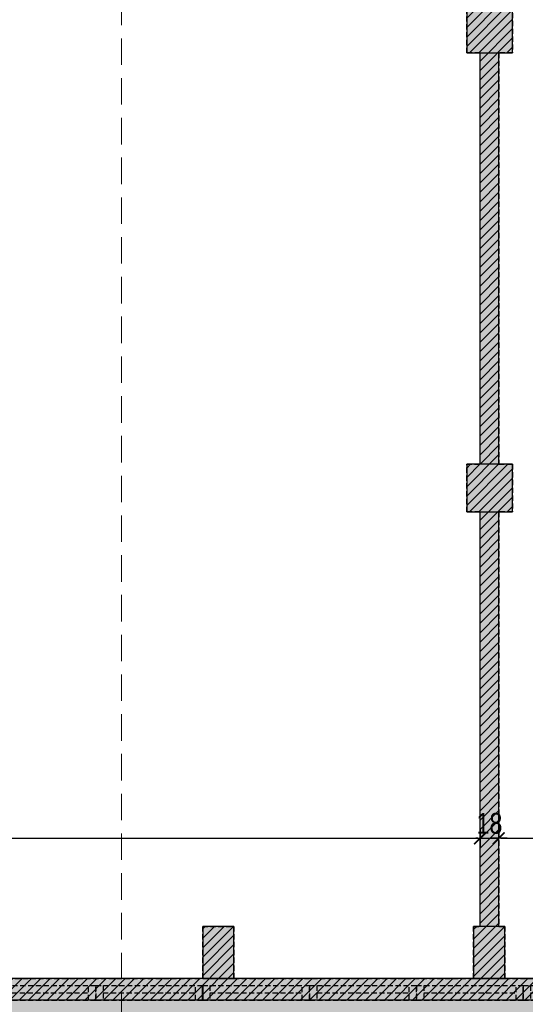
# Model space of a CAD drawing. Header units: millimetres. Extents: x 76192 to 88546, y 19309 to 25840.
# Tile 9 of 61: x 79300 to 79785, y 21367 to 22310. Entities that reach past the tile are written whole.
import ezdxf

# ---------------------------------------------------------------- set-up
doc = ezdxf.new("R2010")
doc.units = ezdxf.units.MM
doc.linetypes.add('DASHED', pattern=[0.75, 0.5, -0.25])
doc.linetypes.add('DASHEDX2', pattern=[38.1, 25.4, -12.7])
doc.layers.get('DEFPOINTS').update_dxf_attribs({"lineweight": 9})
for name, color, linetype in [('_HSA_HATCH_WYPEŁNIENIA_PRZEGRÓD', 205, 'Continuous'), ('_HSA_STOLARKA_ZEWNĘTRZNA', 132, 'Continuous'), ('_HSA_WYM_100', 141, 'Continuous'), ('_HSA_ŚCIANY_DZIAŁOWE', 6, 'Continuous'), ('_HSA_ŚCIANY_KONSTRUKCYJNE', 3, 'Continuous'), ('_HSA_ŚCIANY_MUROWANE', 4, 'Continuous')]:
    doc.layers.add(name, color=color, linetype=linetype)
doc.layers.add('_HSA_POWIERZCHNIA_UŻYTKOWA', color=115, linetype='DASHED', plot=False)
doc.layers.add('_HSA_PRZEKROJE', color=12, linetype='DASHEDX2', lineweight=15)
doc.styles.add('ARIAL_100', font='Arial.ttf', dxfattribs={"width": 0.8, "height": 20})
doc.dimstyles.new('WYM_WEWN_100', dxfattribs={"dimtxt": 20, "dimasz": 2, "dimexe": 10, "dimexo": 0, "dimgap": 4, "dimtad": 1, "dimdec": 1, "dimrnd": 0.1, "dimtxsty": 'ARIAL_100', "dimblk": 'Wym-03', "dimcen": 0, "dimdle": 10, "dimse1": 1, "dimse2": 1, "dimclrt": 256, "dimazin": 2, "dimtfac": 1, "dimtdec": 1, "dimtix": 1, "dimtmove": 2, "dimatfit": 0, "dimfxl": 1, "dimtolj": 1, "dimtzin": 0, "dimarcsym": 0})

# ---------------------------------------------------------------- blocks, each defined once
blk = doc.blocks.new('*U405')
at = {"linetype": 'ByBlock', "ltscale": 10}
for p, q in [((0, 14), (102.5, 14)), ((0, 0), (0, 14)), ((7, 0), (7, 14)), ((95.5, 14), (95.5, 0)), ((102.5, 14), (102.5, 0)), ((0, 0), (102.5, 0)), ((7, 7), (95.5, 7))]:
    blk.add_line(p, q, dxfattribs=at)
blk = doc.blocks.new('*U406')
at = {"linetype": 'ByBlock', "ltscale": 10}
for p, q in [((0, 14), (102.5, 14)), ((0, 0), (0, 14)), ((7, 0), (7, 14)), ((95.5, 14), (95.5, 0)), ((102.5, 14), (102.5, 0)), ((0, 0), (102.5, 0)), ((7, 7), (95.5, 7))]:
    blk.add_line(p, q, dxfattribs=at)
blk = doc.blocks.new('*U407')
at = {"linetype": 'ByBlock', "ltscale": 10}
for p, q in [((0, 14), (102.5, 14)), ((0, 0), (0, 14)), ((7, 0), (7, 14)), ((95.5, 14), (95.5, 0)), ((102.5, 14), (102.5, 0)), ((0, 0), (102.5, 0)), ((7, 7), (95.5, 7))]:
    blk.add_line(p, q, dxfattribs=at)
blk = doc.blocks.new('*U408')
at = {"linetype": 'ByBlock', "ltscale": 10}
for p, q in [((0, 14), (102.5, 14)), ((0, 0), (0, 14)), ((7, 0), (7, 14)), ((95.5, 14), (95.5, 0)), ((102.5, 14), (102.5, 0)), ((0, 0), (102.5, 0)), ((7, 7), (95.5, 7))]:
    blk.add_line(p, q, dxfattribs=at)
blk = doc.blocks.new('*U472')
at = {"linetype": 'ByBlock', "ltscale": 10}
for p, q in [((0, 14), (102.5, 14)), ((0, 0), (0, 14)), ((7, 0), (7, 14)), ((95.5, 14), (95.5, 0)), ((102.5, 14), (102.5, 0)), ((0, 0), (102.5, 0)), ((7, 7), (95.5, 7))]:
    blk.add_line(p, q, dxfattribs=at)
blk = doc.blocks.new('*U473')
at = {"linetype": 'ByBlock', "ltscale": 10}
for p, q in [((0, 14), (102.5, 14)), ((0, 0), (0, 14)), ((7, 0), (7, 14)), ((95.5, 14), (95.5, 0)), ((102.5, 14), (102.5, 0)), ((0, 0), (102.5, 0)), ((7, 7), (95.5, 7))]:
    blk.add_line(p, q, dxfattribs=at)
blk = doc.blocks.new('Wym-03')
for p, q in [((-4, 0), (4, 0)), ((0, 4), (0, -4))]:
    blk.add_line(p, q)
blk.add_lwpolyline([(-2.83, -2.83, 0.8, 0.8, 0), (2.83, 2.83, 0.05, 0.05, 0)], format="xyseb")
blk = doc.blocks.new('*D692')
at = {"layer": '_HSA_WYM_100', "color": 0, "lineweight": -2}
blk.add_line((80088.33, 19377.42), (78049.83, 19377.42), dxfattribs=at)
at = {"layer": 'DEFPOINTS', "color": 0}
for p in [(78047.83, 21370.53), (80090.33, 21370.53), (78047.83, 19377.42)]:
    blk.add_point(p, dxfattribs=at)
at = {"layer": '_HSA_WYM_100', "color": 0, "lineweight": -2, "xscale": 2, "yscale": 2, "zscale": 2, "rotation": 180}
blk.add_blockref('Wym-03', (78047.83, 19377.42), dxfattribs=at)
at = {"layer": '_HSA_WYM_100', "color": 0, "lineweight": -2, "xscale": 2, "yscale": 2, "zscale": 2}
blk.add_blockref('Wym-03', (80090.33, 19377.42), dxfattribs=at)
at = {"layer": '_HSA_WYM_100', "insert": (79069.08, 19393.44), "char_height": 20, "attachment_point": 5, "style": 'ARIAL_100'}
blk.add_mtext('\\A1;2042,5', dxfattribs=at)
blk = doc.blocks.new('*D726')
at = {"layer": '_HSA_WYM_100', "color": 0, "lineweight": -2}
blk.add_line((76281.33, 20766.14), (76281.33, 22652.53), dxfattribs=at)
at = {"layer": 'DEFPOINTS', "color": 0}
for p in [(76281.33, 22654.53), (76431.33, 22654.53), (86739.33, 20764.14)]:
    blk.add_point(p, dxfattribs=at)
at = {"layer": '_HSA_WYM_100', "color": 0, "lineweight": -2, "xscale": 2, "yscale": 2, "zscale": 2}
for p, rotation in [((76281.33, 22654.53), 90), ((76281.33, 20764.14), 270)]:
    blk.add_blockref('Wym-03', p, dxfattribs=dict(at, rotation=rotation))
at = {"layer": '_HSA_WYM_100', "insert": (76265.31, 21709.33), "char_height": 20, "attachment_point": 5, "rotation": 90, "style": 'ARIAL_100'}
blk.add_mtext('\\A1;1890,4', dxfattribs=at)
blk = doc.blocks.new('*D1008')
at = {"layer": '_HSA_WYM_100', "color": 0, "lineweight": -2}
blk.add_line((77701.33, 21525.61), (79739.33, 21525.61), dxfattribs=at)
at = {"layer": 'DEFPOINTS', "color": 0}
for p in [(77699.33, 21521.66), (79741.33, 21525.61), (79741.33, 21525.14)]:
    blk.add_point(p, dxfattribs=at)
at = {"layer": '_HSA_WYM_100', "color": 0, "lineweight": -2, "xscale": 2, "yscale": 2, "zscale": 2}
for p, rotation in [((77699.33, 21525.61), 180.0000000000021), ((79741.33, 21525.61), 2.14361286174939e-12)]:
    blk.add_blockref('Wym-03', p, dxfattribs=dict(at, rotation=rotation))
at = {"layer": '_HSA_WYM_100', "insert": (78720.33, 21539.82), "char_height": 20, "attachment_point": 5, "style": 'ARIAL_100'}
blk.add_mtext('\\A1;2042', dxfattribs=at)
blk = doc.blocks.new('*D1039')
at = {"layer": '_HSA_WYM_100', "color": 0, "lineweight": -2}
for p, q in [((79739.33, 21525.61), (79737.33, 21525.61)), ((79741.33, 21525.61), (79759.33, 21525.61)), ((79761.33, 21525.61), (79763.33, 21525.61))]:
    blk.add_line(p, q, dxfattribs=at)
at = {"layer": 'DEFPOINTS', "color": 0}
for p in [(79741.33, 21525.14), (79759.33, 21525.61), (79759.33, 21525.61)]:
    blk.add_point(p, dxfattribs=at)
at = {"layer": '_HSA_WYM_100', "color": 0, "lineweight": -2, "xscale": 2, "yscale": 2, "zscale": 2}
blk.add_blockref('Wym-03', (79741.33, 21525.61), dxfattribs=at)
at = {"layer": '_HSA_WYM_100', "color": 0, "lineweight": -2, "xscale": 2, "yscale": 2, "zscale": 2, "rotation": 180}
blk.add_blockref('Wym-03', (79759.33, 21525.61), dxfattribs=at)
at = {"layer": '_HSA_WYM_100', "insert": (79750.33, 21539.82), "char_height": 20, "attachment_point": 5, "style": 'ARIAL_100'}
blk.add_mtext('\\A1;18', dxfattribs=at)
blk = doc.blocks.new('*D1040')
at = {"layer": '_HSA_WYM_100', "color": 0, "lineweight": -2}
blk.add_line((79761.33, 21525.61), (80079.08, 21525.61), dxfattribs=at)
at = {"layer": 'DEFPOINTS', "color": 0}
for p in [(79759.33, 21525.61), (80081.08, 21525.61), (80081.08, 21525.61)]:
    blk.add_point(p, dxfattribs=at)
at = {"layer": '_HSA_WYM_100', "color": 0, "lineweight": -2, "xscale": 2, "yscale": 2, "zscale": 2}
for p, rotation in [((79759.33, 21525.61), 180.0000000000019), ((80081.08, 21525.61), 1.943447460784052e-12)]:
    blk.add_blockref('Wym-03', p, dxfattribs=dict(at, rotation=rotation))
at = {"layer": '_HSA_WYM_100', "insert": (79920.21, 21541.63), "char_height": 20, "attachment_point": 5, "style": 'ARIAL_100'}
blk.add_mtext('\\A1;321,8', dxfattribs=at)

msp = doc.modelspace()

# ---------------------------------------------------------------- hatches: boundary and pattern name
at = {"layer": '_HSA_HATCH_WYPEŁNIENIA_PRZEGRÓD'}
h = msp.add_hatch(dxfattribs=at)
h.set_pattern_fill('ANSI31', color=256, scale=2, style=0)
h.set_pattern_definition([(45, (16000, 0), (-4.49012806, 4.49012806), [])])
h.paths.add_polyline_path([(77705.33, 21441.25), (77675.33, 21441.25), (77675.33, 21391.25), (77690.33, 21391.25), (77705.33, 21391.25)])
h.paths.add_polyline_path([(77699.33, 21838.39), (77681.33, 21838.39), (77681.33, 21441.25), (77699.33, 21441.25)])
h.paths.add_polyline_path([(77712.54, 21884.11), (77668.54, 21884.11), (77668.54, 21838.39), (77712.54, 21838.39)])
h.paths.add_polyline_path([(77699.33, 22278.39), (77681.33, 22278.39), (77681.33, 21884.11), (77699.33, 21884.11)])
h.paths.add_polyline_path([(77712.54, 22324.11), (77668.54, 22324.11), (77668.54, 22278.39), (77712.54, 22278.39)])
h.paths.add_polyline_path([(77712.54, 22362.89), (77668.54, 22362.89), (77668.54, 22324.11), (77712.54, 22324.11)])
h.paths.add_polyline_path([(77712.54, 22581.67), (77668.54, 22581.67), (77668.54, 22542.89), (77712.54, 22542.89)])
h.paths.add_polyline_path([(77712.54, 22627.39), (77668.54, 22627.39), (77668.54, 22581.67), (77712.54, 22581.67)])
h.paths.add_polyline_path([(77705.33, 23216.14), (77675.33, 23216.14), (77675.33, 23166.14), (77705.33, 23166.14)])
h.paths.add_polyline_path([(77699.33, 23166.14), (77681.33, 23166.14), (77681.33, 22627.39), (77699.33, 22627.39)])
h.paths.add_polyline_path([(78305.33, 23216.14), (78275.33, 23216.14), (78275.33, 23166.14), (78305.33, 23166.14)])
h.paths.add_polyline_path([(78905.33, 23216.14), (78875.33, 23216.14), (78875.33, 23166.14), (78905.33, 23166.14)])
h.paths.add_polyline_path([(79505.33, 23216.14), (79475.33, 23216.14), (79475.33, 23166.14), (79505.33, 23166.14)])
h.paths.add_polyline_path([(79499.33, 23166.14), (79481.33, 23166.14), (79481.33, 22627.39), (79499.33, 22627.39)])
h.paths.add_polyline_path([(79513.14, 22599.67), (79513.14, 22627.39), (79469.14, 22627.39), (79469.14, 22581.67), (79513.14, 22581.67)])
h.paths.add_polyline_path([(79728.54, 22599.67), (79513.14, 22599.67), (79513.14, 22581.67), (79728.54, 22581.67)])
h.paths.add_polyline_path([(79772.54, 22627.39), (79728.54, 22627.39), (79728.54, 22581.67), (79772.54, 22581.67)])
h.paths.add_polyline_path([(79762.03, 22581.67), (79744.03, 22581.67), (79744.03, 22536.89), (79762.03, 22536.89)])
h.paths.add_polyline_path([(79849.38, 22599.67), (79772.54, 22599.67), (79772.54, 22581.67), (79849.38, 22581.67)])
h.paths.add_polyline_path([(80101.79, 22581.67), (80083.79, 22581.67), (80083.79, 22536.89), (80101.79, 22536.89)])
h.paths.add_polyline_path([(80099.08, 23166.14), (80081.08, 23166.14), (80081.08, 22627.39), (80099.08, 22627.39)])
h.paths.add_polyline_path([(80112.3, 22627.39), (80068.3, 22627.39), (80068.3, 22581.67), (80112.3, 22581.67)])
h.paths.add_polyline_path([(80068.3, 22599.67), (79967.38, 22599.67), (79967.38, 22581.67), (80068.3, 22581.67)])
h.paths.add_polyline_path([(80105.33, 23216.14), (80075.33, 23216.14), (80075.33, 23166.14), (80105.33, 23166.14)])
h.paths.add_polyline_path([(80101.79, 22368.89), (80083.79, 22368.89), (80083.79, 22324.11), (80101.79, 22324.11)])
h.paths.add_polyline_path([(80112.3, 22324.11), (80068.3, 22324.11), (80068.3, 22278.39), (80112.3, 22278.39)])
h.paths.add_polyline_path([(80099.08, 22278.39), (80081.08, 22278.39), (80081.08, 21884.11), (80099.08, 21884.11)])
h.paths.add_polyline_path([(79762.03, 22368.89), (79744.03, 22368.89), (79744.03, 22324.11), (79762.03, 22324.11)])
h.paths.add_polyline_path([(79772.54, 22324.11), (79728.54, 22324.11), (79728.54, 22278.39), (79772.54, 22278.39)])
h.paths.add_polyline_path([(79759.33, 22278.39), (79741.33, 22278.39), (79741.33, 21884.11), (79759.33, 21884.11)])
h.paths.add_polyline_path([(79772.54, 21884.11), (79728.54, 21884.11), (79728.54, 21838.39), (79772.54, 21838.39)])
h.paths.add_polyline_path([(79759.33, 21838.39), (79741.33, 21838.39), (79741.33, 21441.25), (79759.33, 21441.25)])
h.paths.add_polyline_path([(80099.08, 21838.39), (80081.08, 21838.39), (80081.08, 21718.39), (80099.08, 21718.39)])
h.paths.add_polyline_path([(80099.08, 21550.39), (80081.08, 21550.39), (80081.08, 21441.25), (80099.08, 21441.25)])
h.paths.add_polyline_path([(80105.33, 21441.25), (80075.33, 21441.25), (80075.33, 21391.25), (80105.33, 21391.25)])
h.paths.add_polyline_path([(80112.3, 21884.11), (80068.3, 21884.11), (80068.3, 21838.39), (80112.3, 21838.39)])
h.paths.add_polyline_path([(79765.08, 21441.25), (79735.08, 21441.25), (79735.08, 21391.25), (79765.08, 21391.25)])
h.paths.add_polyline_path([(79505.33, 21441.25), (79475.33, 21441.25), (79475.33, 21391.25), (79505.33, 21391.25)])
h.paths.add_polyline_path([(78905.33, 21441.25), (78875.33, 21441.25), (78875.33, 21391.25), (78905.33, 21391.25)])
h.paths.add_polyline_path([(78380.33, 21391.25), (77690.33, 21391.25), (77675.33, 21391.25), (77660.33, 21391.25), (77660.33, 21370.53), (78380.33, 21370.53)])
h.paths.add_polyline_path([(78305.33, 21441.25), (78275.33, 21441.25), (78275.33, 21391.25), (78305.33, 21391.25)])
h.paths.add_polyline_path([(78775.33, 21391.25), (78775.33, 21370.53), (79800.21, 21370.53), (79800.21, 21391.25)])
h.paths.add_polyline_path([(78670.33, 21370.53), (78670.33, 21391.25), (78620.33, 21391.25), (78620.33, 21370.53)])
h = msp.add_hatch(color=256, dxfattribs=at)
h.paths.add_polyline_path([(78305.33, 23216.14), (78275.33, 23216.14), (78275.33, 23166.14), (78305.33, 23166.14)])
h.paths.add_polyline_path([(78905.33, 23216.14), (78875.33, 23216.14), (78875.33, 23166.14), (78905.33, 23166.14)])
h.paths.add_polyline_path([(79505.33, 23216.14), (79475.33, 23216.14), (79475.33, 23166.14), (79505.33, 23166.14)])
h.paths.add_polyline_path([(79499.33, 23166.14), (79481.33, 23166.14), (79481.33, 22627.39), (79499.33, 22627.39)])
h.paths.add_polyline_path([(79513.14, 22599.67), (79513.14, 22627.39), (79469.14, 22627.39), (79469.14, 22581.67), (79513.14, 22581.67)])
h.paths.add_polyline_path([(79728.54, 22599.67), (79513.14, 22599.67), (79513.14, 22581.67), (79728.54, 22581.67)])
h.paths.add_polyline_path([(79772.54, 22627.39), (79728.54, 22627.39), (79728.54, 22581.67), (79772.54, 22581.67)])
h.paths.add_polyline_path([(79762.03, 22581.67), (79744.03, 22581.67), (79744.03, 22536.89), (79762.03, 22536.89)])
h.paths.add_polyline_path([(79849.38, 22599.67), (79772.54, 22599.67), (79772.54, 22581.67), (79849.38, 22581.67)])
h.paths.add_polyline_path([(80068.3, 22599.67), (79967.38, 22599.67), (79967.38, 22581.67), (80068.3, 22581.67)])
h.paths.add_polyline_path([(79762.03, 22368.89), (79744.03, 22368.89), (79744.03, 22324.11), (79762.03, 22324.11)])
h.paths.add_polyline_path([(79772.54, 22324.11), (79728.54, 22324.11), (79728.54, 22278.39), (79772.54, 22278.39)])
h.paths.add_polyline_path([(79759.33, 22278.39), (79741.33, 22278.39), (79741.33, 21884.11), (79759.33, 21884.11)])
h.paths.add_polyline_path([(79772.54, 21884.11), (79728.54, 21884.11), (79728.54, 21838.39), (79772.54, 21838.39)])
h.paths.add_polyline_path([(79759.33, 21838.39), (79741.33, 21838.39), (79741.33, 21441.25), (79759.33, 21441.25)])
h.paths.add_polyline_path([(79765.08, 21441.25), (79735.08, 21441.25), (79735.08, 21391.25), (79765.08, 21391.25)])
h.paths.add_polyline_path([(79505.33, 21441.25), (79475.33, 21441.25), (79475.33, 21391.25), (79505.33, 21391.25)])
h.paths.add_polyline_path([(78905.33, 21441.25), (78875.33, 21441.25), (78875.33, 21391.25), (78905.33, 21391.25)])
h.paths.add_polyline_path([(78305.33, 21441.25), (78275.33, 21441.25), (78275.33, 21391.25), (78305.33, 21391.25)])
h.paths.add_polyline_path([(78047.83, 21391.25), (78047.83, 21355.53), (78380.33, 21355.53), (78380.33, 21391.25)])
h.paths.add_polyline_path([(78775.33, 21391.25), (78775.33, 21355.53), (79800.21, 21355.53), (79800.21, 21391.25)])
h.paths.add_polyline_path([(78670.33, 21355.53), (78670.33, 21391.25), (78620.33, 21391.25), (78620.33, 21355.53)])

# ---------------------------------------------------------------- linework, layer by layer
at = {"layer": '_HSA_POWIERZCHNIA_UŻYTKOWA', "ltscale": 10}
msp.add_lwpolyline([(79762.03, 22581.67), (79762.03, 22324.11), (79772.54, 22324.11), (79772.54, 22278.39), (79759.33, 22278.39), (79759.33, 21884.11), (79772.54, 21884.11), (79772.54, 21838.39), (79759.33, 21838.39), (79759.33, 21441.25), (79765.08, 21441.25), (79765.08, 21391.25), (80075.33, 21391.25), (80075.33, 21441.25), (80081.08, 21441.25), (80081.08, 21838.39), (80068.3, 21838.39), (80068.3, 21884.11), (80081.08, 21884.11), (80081.08, 22278.39), (80068.3, 22278.39), (80068.3, 22324.11), (80083.79, 22324.11), (80083.79, 22581.67)], close=True, dxfattribs=at)
msp.add_lwpolyline([(77705.33, 21391.25), (78275.33, 21391.25), (78275.33, 21441.25), (78305.33, 21441.25), (78305.33, 21391.25), (78875.33, 21391.25), (78875.33, 21441.25), (78905.33, 21441.25), (78905.33, 21391.25), (79475.33, 21391.25), (79475.33, 21441.25), (79505.33, 21441.25), (79505.33, 21391.25), (79735.08, 21391.25), (79735.08, 21441.25), (79741.33, 21441.25), (79741.33, 21838.39), (79728.54, 21838.39), (79728.54, 21884.11), (79741.33, 21884.11), (79741.33, 22278.39), (79728.54, 22278.39), (79728.54, 22324.11)], dxfattribs=at)
at = {"layer": '_HSA_PRZEKROJE'}
msp.add_line((79397.59, 23321.01), (79397.59, 20920.31), dxfattribs=at)
at = {"layer": '_HSA_STOLARKA_ZEWNĘTRZNA', "ltscale": 10, "const_width": 2}
msp.add_lwpolyline([(79475.33, 21384.53), (79475.33, 21370.53)], dxfattribs=at)
at = {"layer": '_HSA_ŚCIANY_DZIAŁOWE'}
for p, q in [((79741.33, 21884.11), (79741.33, 22278.39)), ((79759.33, 21884.11), (79759.33, 22278.39)), ((79741.33, 21441.25), (79741.33, 21838.39)), ((79759.33, 21441.25), (79759.33, 21838.39))]:
    msp.add_line(p, q, dxfattribs=at)
at = {"layer": '_HSA_ŚCIANY_KONSTRUKCYJNE'}
for points in [[(79728.54, 22278.39), (79772.54, 22278.39), (79772.54, 22324.11), (79728.54, 22324.11)], [(79728.54, 21838.39), (79772.54, 21838.39), (79772.54, 21884.11), (79728.54, 21884.11)], [(79475.33, 21391.25), (79505.33, 21391.25), (79505.33, 21441.25), (79475.33, 21441.25)], [(79735.08, 21391.25), (79765.08, 21391.25), (79765.08, 21441.25), (79735.08, 21441.25)]]:
    msp.add_lwpolyline(points, close=True, dxfattribs=at)
at = {"layer": '_HSA_ŚCIANY_MUROWANE', "ltscale": 0.07}
for p, q in [((79800.21, 21391.25), (78775.33, 21391.25)), ((79800.21, 21370.53), (78775.33, 21370.53))]:
    msp.add_line(p, q, dxfattribs=at)

# ---------------------------------------------------------------- block references
at = {"layer": '_HSA_STOLARKA_ZEWNĘTRZNA', "linetype": 'DASHED', "ltscale": 10, "xscale": -1, "rotation": 180}
for name, p in [('*U473', (79270.33, 21384.53)), ('*U472', (79372.83, 21384.53)), ('*U408', (79475.33, 21384.53)), ('*U407', (79577.83, 21384.53)), ('*U406', (79680.33, 21384.53)), ('*U405', (79782.83, 21384.53))]:
    msp.add_blockref(name, p, dxfattribs=at)

# ---------------------------------------------------------------- dimensions: what is measured, and where the dimension line sits
at = {"layer": '_HSA_WYM_100'}
for base, p1, p2, angle, picture, middle in [((76281.33, 22654.53), (86739.33, 20764.14), (76431.33, 22654.53), 270, '*D726', (76265.31, 21709.33)), ((80081.0849, 21525.6076), (79759.3255, 21525.6076), (80081.0849, 21525.6076), 180, '*D1040', (79920.2052, 21541.6267)), ((79741.33, 21525.61), (77699.33, 21521.66), (79741.33, 21525.14), 180, '*D1008', (78720.33, 21539.82)), ((79759.33, 21525.61), (79741.33, 21525.14), (79759.33, 21525.61), 180, '*D1039', (79750.33, 21539.82))]:
    dim = msp.add_linear_dim(base=base, p1=p1, p2=p2, angle=angle, dimstyle='WYM_WEWN_100', dxfattribs=at)
    dim.commit()
    dim.dimension.update_dxf_attribs({"geometry": picture, "text_midpoint": middle})
dim = msp.add_linear_dim(base=(78047.83, 19377.42), p1=(80090.33, 21370.53), p2=(78047.83, 21370.53), dimstyle='WYM_WEWN_100', dxfattribs=at)
dim.commit()
dim.dimension.update_dxf_attribs({"geometry": '*D692', "text_midpoint": (79069.08, 19393.44)})

doc.saveas('drawing.dxf')
